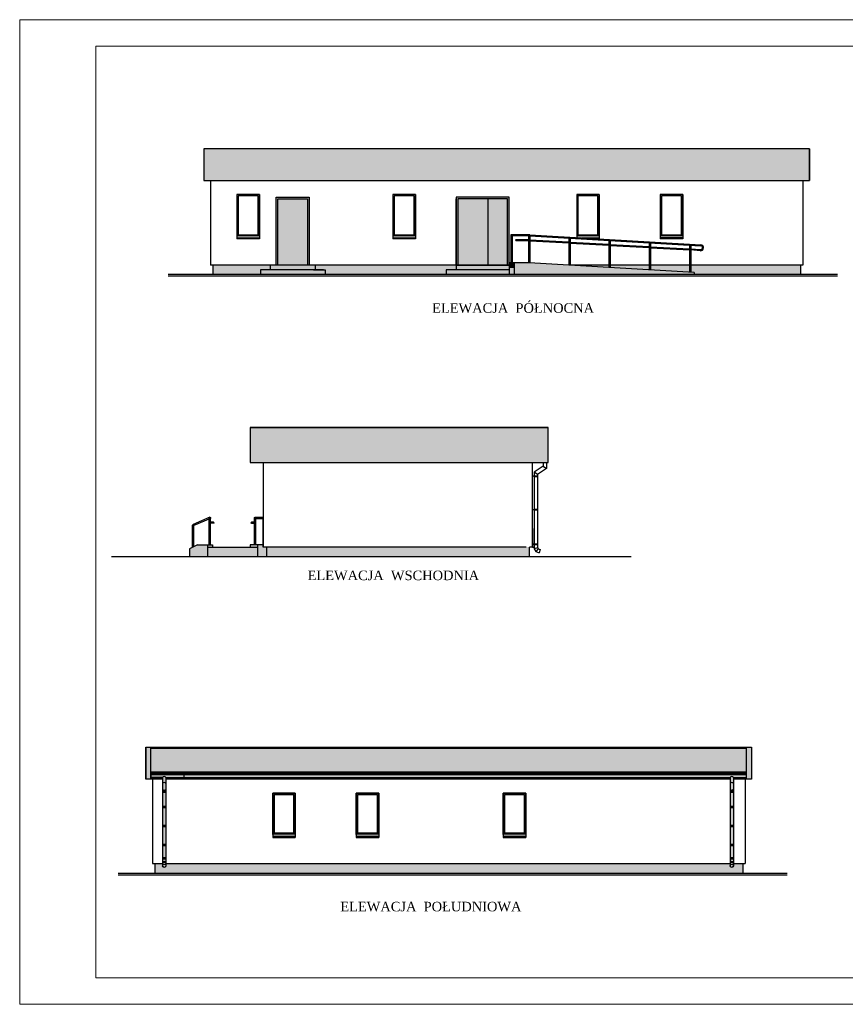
# Model space of a CAD drawing. Header units: millimetres. Extents: x 82281 to 87865, y -18521 to -15551.
# Tile 1 of 2: x 82281 to 84770, y -18521 to -15551. Entities that reach past the tile are written whole.
import ezdxf

# ---------------------------------------------------------------- set-up
doc = ezdxf.new("R2010")
doc.units = ezdxf.units.MM
doc.header["$LTSCALE"] = 100
doc.header["$MEASUREMENT"] = 0
doc.linetypes.add('DASHED', pattern=[0.75, 0.5, -0.25])
for name, color, linetype in [('Okno', 4, 'Continuous'), ('Warstwa4', 4, 'Continuous'), ('WENTYLACJAPRZER', 1, 'DASHED'), ('WYMIARY', 1, 'Continuous')]:
    doc.layers.add(name, color=color, linetype=linetype)
doc.layers.add('Wentyl', color=4, linetype='Continuous', lineweight=18)
doc.styles.add('styl3', font='txt.shx', dxfattribs={"height": 100})

msp = doc.modelspace()

# ---------------------------------------------------------------- hatches: boundary and pattern name
at = {"layer": 'WYMIARY', "linetype": 'ByBlock'}
h = msp.add_hatch(color=254, dxfattribs=at)
h.dxf.hatch_style = 1
h.paths.add_polyline_path([(82836.2, -16036.1), (84662.2, -16036.1), (84662.2, -15940.2), (82836.2, -15940.2)])
h = msp.add_hatch(color=251, dxfattribs=at)
h.dxf.hatch_style = 1
h.paths.add_polyline_path([(84212.2, -16201.8), (84280.2, -16201.8), (84280.2, -16078.2), (84212.2, -16078.2)])
h.paths.add_polyline_path([(84216.2, -16199.8), (84276.2, -16199.8), (84276.2, -16082.2), (84216.2, -16082.2)], flags=16)
h.paths.add_polyline_path([(83960.3, -16201.8), (84028.3, -16201.8), (84028.3, -16078.2), (83960.3, -16078.2)])
h.paths.add_polyline_path([(83964.3, -16199.8), (84024.3, -16199.8), (84024.3, -16082.2), (83964.3, -16082.2)], flags=16)
h.paths.add_polyline_path([(83406.2, -16201.8), (83474.2, -16201.8), (83474.2, -16078.2), (83406.2, -16078.2)])
h.paths.add_polyline_path([(83410.2, -16199.8), (83470.2, -16199.8), (83470.2, -16082.2), (83410.2, -16082.2)], flags=16)
h.paths.add_polyline_path([(82936.2, -16201.8), (83004.2, -16201.8), (83004.2, -16078.2), (82936.2, -16078.2)])
h.paths.add_polyline_path([(82940.2, -16199.8), (83000.2, -16199.8), (83000.2, -16082.2), (82940.2, -16082.2)], flags=16)
h = msp.add_hatch(color=251, dxfattribs=at)
h.dxf.hatch_style = 1
h.paths.add_polyline_path([(83597.2, -16291.1), (83597.2, -16086.1), (83757.2, -16086.1), (83757.2, -16284.1), (83757.2, -16291.1), (83752.2, -16291.1), (83752.2, -16091.1), (83602.2, -16091.1), (83602.2, -16291.1)])
h.paths.add_polyline_path([(83054.2, -16291.1), (83054.2, -16086.1), (83154.2, -16086.1), (83154.2, -16291.1), (83149.2, -16291.1), (83149.2, -16091.1), (83059.2, -16091.1), (83059.2, -16291.1)])
h.paths.add_polyline_path([(83602.2, -16291.1), (83602.2, -16091.1), (83692.2, -16091.1), (83692.2, -16291.1)])
h.paths.add_polyline_path([(83059.2, -16291.1), (83059.2, -16091.1), (83149.2, -16091.1), (83149.2, -16291.1)])
h.paths.add_polyline_path([(83692.2, -16291.1), (83692.2, -16091.1), (83752.2, -16091.1), (83752.2, -16291.1)])
h = msp.add_hatch(color=251, dxfattribs=at)
h.dxf.hatch_style = 1
h.paths.add_polyline_path([(82936.2, -16209.1), (82936.2, -16203.8), (82936.2, -16201.8), (83004.2, -16201.8), (83004.2, -16203.8), (83004.2, -16209.1)])
h.paths.add_polyline_path([(82936.2, -16212.1), (83004.2, -16212.1), (83004.2, -16209.1), (82936.2, -16209.1)])
h = msp.add_hatch(color=251, dxfattribs=at)
h.dxf.hatch_style = 1
h.paths.add_polyline_path([(83406.2, -16209.1), (83406.2, -16203.8), (83406.2, -16201.8), (83474.2, -16201.8), (83474.2, -16203.8), (83474.2, -16209.1)])
h.paths.add_polyline_path([(83406.2, -16212.1), (83474.2, -16212.1), (83474.2, -16209.1), (83406.2, -16209.1)])
h = msp.add_hatch(color=253, dxfattribs=at)
h.dxf.hatch_style = 1
h.paths.add_polyline_path([(83762.7, -16202.9), (83762.7, -16199.9), (83819.1, -16199.9), (84334.4, -16230, -1), (84333, -16248), (84333, -16248), (84304.2, -16245.8), (84304.2, -16242.8), (84333.2, -16245, 1), (84334.1, -16233), (83819.2, -16202.9), (83787.5, -16202.9)])
h.paths.add_polyline_path([(84182.7, -16238.8), (84300.2, -16245.6), (84300.2, -16242.5), (84182.7, -16235.8)])
h.paths.add_polyline_path([(83819.2, -16217.9), (83936.7, -16224.6), (83936.7, -16221.6), (83819.2, -16214.9)])
h.paths.add_polyline_path([(84061.7, -16231.8), (84178.7, -16238.6), (84178.7, -16235.5), (84061.7, -16228.8)])
h.paths.add_polyline_path([(83940.7, -16224.9), (84057.7, -16231.6), (84057.7, -16228.6), (83940.7, -16221.9)])
h.paths.add_polyline_path([(83762.7, -16202.9), (83766.7, -16202.9), (83766.7, -16298.2), (83762.7, -16298.2)])
h.paths.add_polyline_path([(84300.2, -16312.4), (84300.2, -16312.2), (84300.2, -16231.1), (84304.2, -16231.3), (84304.2, -16312.5), (84304.2, -16312.7)])
h.paths.add_polyline_path([(84178.7, -16305.3), (84178.7, -16223.9), (84182.7, -16224.2), (84182.7, -16305.5)])
h.paths.add_polyline_path([(84057.7, -16298.2), (84057.7, -16216.9), (84061.7, -16217.1), (84061.7, -16298.4)])
h.paths.add_polyline_path([(83936.7, -16291.1), (83936.7, -16209.8), (83940.7, -16210), (83940.7, -16291.4)])
h.paths.add_polyline_path([(83815.2, -16284.1), (83815.2, -16202.9), (83819.2, -16202.9), (83819.2, -16284.2), (83817.2, -16284.1)])
h.paths.add_polyline_path([(83777.7, -16217.9), (83815.2, -16217.9), (83815.2, -16214.9), (83777.7, -16214.9, 1)])
h = msp.add_hatch(color=251, dxfattribs=at)
h.dxf.hatch_style = 1
h.paths.add_polyline_path([(83960.3, -16208.2), (83960.3, -16203.8), (83960.3, -16201.8), (84028.3, -16201.8), (84028.3, -16203.8), (84028.3, -16209.1), (83975.7, -16209.1)])
h.paths.add_polyline_path([(83975.7, -16209.1), (84027, -16212.1), (84028.3, -16212.1), (84028.3, -16209.1)])
h.paths.add_polyline_path([(83960.3, -16211.2), (83960.3, -16212.1), (83975.8, -16212.1)])
h = msp.add_hatch(color=251, dxfattribs=at)
h.dxf.hatch_style = 1
h.paths.add_polyline_path([(84212.2, -16209.1), (84212.2, -16203.8), (84212.2, -16201.8), (84280.2, -16201.8), (84280.2, -16203.8), (84280.2, -16209.1)])
h.paths.add_polyline_path([(84212.2, -16212.1), (84280.2, -16212.1), (84280.2, -16209.1), (84212.2, -16209.1)])
h = msp.add_hatch(color=254, dxfattribs=at)
h.dxf.hatch_style = 1
h.paths.add_polyline_path([(83171.7, -16305.2), (83171.7, -16291.1), (83457.2, -16291.1), (83597.2, -16291.1), (83597.2, -16305.2), (83567.2, -16305.2), (83567.2, -16320.2), (83201.7, -16320.2), (83201.7, -16305.2)])
h.paths.add_polyline_path([(84314.2, -16320.2), (84635.2, -16320.2), (84635.2, -16291.1), (84304.2, -16291.1), (84304.2, -16312.5), (84304.2, -16312.7), (84314.2, -16313.3)])
h.paths.add_polyline_path([(82863.2, -16320.2), (82863.2, -16291.1), (83036.7, -16291.1), (83036.7, -16305.2), (83006.7, -16305.2), (83006.7, -16320.2)])
h.paths.add_polyline_path([(84182.7, -16305.5), (84300.2, -16312.4), (84300.2, -16312.2), (84300.2, -16291.1), (84182.7, -16291.1)])
h.paths.add_polyline_path([(84061.7, -16298.4), (84178.7, -16305.3), (84178.7, -16291.1), (84061.7, -16291.1)])
h.paths.add_polyline_path([(83940.7, -16291.4), (84057.7, -16298.2), (84057.7, -16291.1), (83940.7, -16291.1)])
at = {"layer": 'WYMIARY', "linetype": 'ByBlock', "true_color": 0x44484a}
h = msp.add_hatch(color=139, dxfattribs=at)
h.dxf.hatch_style = 1
h.paths.add_polyline_path([(83772.2, -16320.2), (83772.2, -16284.1), (83817.2, -16284.1), (84314.2, -16313.3), (84314.2, -16320.2)])
h.paths.add_polyline_path([(83006.7, -16320.2), (83201.7, -16320.2), (83201.7, -16305.2), (83166.7, -16305.2), (83006.7, -16305.2)])
h.paths.add_polyline_path([(83567.2, -16320.2), (83757.2, -16320.2), (83757.2, -16305.2), (83567.2, -16305.2)])
h.paths.add_polyline_path([(83597.2, -16305.2), (83597.2, -16291.1), (83757.2, -16291.1), (83757.2, -16305.2)])
h.paths.add_polyline_path([(83036.7, -16291.1), (83171.7, -16291.1), (83171.7, -16305.2), (83166.7, -16305.2), (83036.7, -16305.2)])
h.paths.add_polyline_path([(83757.2, -16320.2), (83757.2, -16298.2), (83772.2, -16298.2), (83772.2, -16320.2)])
at = {"layer": 'WYMIARY', "linetype": 'ByBlock'}
h = msp.add_hatch(color=254, dxfattribs=at)
h.dxf.hatch_style = 1
h.paths.add_polyline_path([(83757.2, -16298.2), (83757.2, -16284.1), (83762.7, -16284.1), (83762.7, -16298.2)])
h.paths.add_polyline_path([(83766.7, -16298.2), (83772.2, -16298.2), (83772.2, -16284.1), (83766.7, -16284.1)])
h = msp.add_hatch(color=254, dxfattribs=at)
h.dxf.hatch_style = 1
h.paths.add_polyline_path([(82975.6, -16886.9), (82975.6, -16781), (83874.1, -16781), (83874.1, -16886.9)])
at = {"layer": 'WYMIARY', "linetype": 'ByBlock', "true_color": 0x44484a}
h = msp.add_hatch(color=139, dxfattribs=at)
h.dxf.hatch_style = 1
h.paths.add_polyline_path([(82847.6, -17171), (82847.6, -17141.9), (82997.6, -17141.9), (82997.6, -17171)])
h.paths.add_polyline_path([(82792.6, -17171), (82792.6, -17146.8), (82817.1, -17134.9), (82847.6, -17134.9), (82847.6, -17171)])
h.paths.add_polyline_path([(82997.6, -17171), (82997.6, -17134.9), (83015.6, -17134.9), (83015.6, -17141.9), (83025.6, -17141.9), (83025.6, -17171)])
h.paths.add_polyline_path([(82975.6, -17141.9), (82975.6, -17134.9), (82997.6, -17134.9), (82997.6, -17141.9)])
h.paths.add_polyline_path([(82847.6, -17134.9), (82862.1, -17134.9), (82862.1, -17141.9), (82847.6, -17141.9)])
at = {"layer": 'WYMIARY', "linetype": 'ByBlock'}
h = msp.add_hatch(color=254, dxfattribs=at)
h.dxf.hatch_style = 1
h.paths.add_polyline_path([(83025.6, -17171), (83817.6, -17171), (83817.6, -17141.9), (83025.6, -17141.9)])
h = msp.add_hatch(color=254, dxfattribs=at)
h.dxf.hatch_style = 1
h.paths.add_polyline_path([(84472.8, -17841.7), (84472.8, -17745.8), (84487.8, -17745.8), (84487.8, -17841.7)])
h.paths.add_polyline_path([(82661.8, -17841.7), (82661.8, -17745.8), (82676.8, -17745.8), (82676.8, -17841.7)])
h = msp.add_hatch(color=252, dxfattribs=at)
h.dxf.hatch_style = 1
h.paths.add_polyline_path([(82676.8, -17820.2), (84472.8, -17820.2), (84472.8, -17748.8), (82676.8, -17748.8)])
h = msp.add_hatch(color=251, dxfattribs=at)
h.dxf.hatch_style = 1
h.paths.add_polyline_path([(82776.7, -17829), (82776.7, -17836.5), (84422.8, -17836.5, -0.520416), (84432.8, -17836.5), (84472.8, -17836.5), (84472.8, -17829)])
h.paths.add_polyline_path([(82676.8, -17836.5), (82711.8, -17836.5, -0.520416), (82721.8, -17836.5), (82776.7, -17836.5), (82776.7, -17829), (82676.8, -17829)])
h.paths.add_polyline_path([(84422.8, -17981.8), (84422.8, -17927.3), (84432.8, -17927.3), (84432.8, -17981.8)])
h.paths.add_polyline_path([(82711.8, -17981.8), (82711.8, -17927.3), (82721.8, -17927.3), (82721.8, -17981.8)])
h.paths.add_polyline_path([(84422.8, -18038.9), (84422.8, -17984.8), (84432.8, -17984.8), (84432.8, -18038.9)])
h.paths.add_polyline_path([(82711.8, -18038.9), (82711.8, -17984.8), (82721.8, -17984.8), (82721.8, -18038.9)])
h.paths.add_polyline_path([(84422.8, -17924.3), (84422.8, -17881.3), (84432.8, -17881.3), (84432.8, -17924.3)])
h.paths.add_polyline_path([(82711.8, -17924.3), (82711.8, -17881.3), (82721.8, -17881.3), (82721.8, -17924.3)])
h.paths.add_polyline_path([(84422.8, -18079.5), (84422.8, -18041.9), (84432.8, -18041.9), (84432.8, -18079.5)])
h.paths.add_polyline_path([(82711.8, -18079.5), (82711.8, -18041.9), (82721.8, -18041.9), (82721.8, -18079.5)])
h.paths.add_polyline_path([(84422.8, -17878.3), (84422.8, -17854.7, -0.533246), (84432.8, -17854.8), (84432.8, -17878.3)])
h.paths.add_polyline_path([(82711.8, -17878.3), (82711.8, -17854.7, -0.533246), (82721.8, -17854.8), (82721.8, -17878.3)])
h.paths.add_polyline_path([(84422.8, -17841.7), (84422.8, -17836.5, -0.520416), (84432.8, -17836.5), (84432.8, -17854.8, 0.533246), (84422.8, -17854.7)])
h.paths.add_polyline_path([(82711.8, -17854.7), (82711.8, -17836.5, -0.520416), (82721.8, -17836.5), (82721.8, -17854.8, 0.533246)])
h.paths.add_polyline_path([(84422.8, -18092.8), (84422.8, -18082.5), (84432.8, -18082.5), (84432.8, -18092.8, 0.51825)])
h.paths.add_polyline_path([(82711.8, -18092.8), (82711.8, -18082.5), (82721.8, -18082.5), (82721.8, -18092.8, 0.51825)])
h.paths.add_polyline_path([(84422.8, -18103.1, 1), (84432.8, -18103.1, 1)])
h.paths.add_polyline_path([(82711.8, -18103.1, 1), (82721.8, -18103.1, 1)])
h.paths.add_polyline_path([(84422.8, -18096.7), (84422.8, -18096, -0.51825), (84432.8, -18096), (84432.8, -18102.6, 0.951188), (84422.8, -18103.1)])
h.paths.add_polyline_path([(82711.8, -18096.7), (82711.8, -18096, -0.51825), (82721.8, -18096), (82721.8, -18102.6, 0.951188), (82711.8, -18103.1)])
h.paths.add_polyline_path([(84422.8, -18096, -0.51825), (84432.8, -18096), (84432.8, -18092.8, 0.51825), (84422.8, -18092.8)])
h.paths.add_polyline_path([(82711.8, -18096, -0.51825), (82721.8, -18096), (82721.8, -18092.8, 0.51825), (82711.8, -18092.8)])
h.paths.add_polyline_path([(84422.8, -18082.5), (84432.8, -18082.5), (84432.8, -18079.5), (84422.8, -18079.5)])
h.paths.add_polyline_path([(84422.8, -17927.3), (84432.8, -17927.3), (84432.8, -17924.3), (84422.8, -17924.3)])
h.paths.add_polyline_path([(84422.8, -17881.3), (84432.8, -17881.3), (84432.8, -17878.3), (84422.8, -17878.3)])
h.paths.add_polyline_path([(82711.8, -17881.3), (82721.8, -17881.3), (82721.8, -17878.3), (82711.8, -17878.3)])
h.paths.add_polyline_path([(82711.8, -17927.3), (82721.8, -17927.3), (82721.8, -17924.3), (82711.8, -17924.3)])
h.paths.add_polyline_path([(82711.8, -18082.5), (82721.8, -18082.5), (82721.8, -18079.5), (82711.8, -18079.5)])
h.paths.add_polyline_path([(84422.8, -18041.9), (84432.8, -18041.9), (84432.8, -18038.9), (84422.8, -18038.9)])
h.paths.add_polyline_path([(84422.8, -17984.8), (84432.8, -17984.8), (84432.8, -17981.8), (84422.8, -17981.8)])
h.paths.add_polyline_path([(82711.8, -17984.8), (82721.8, -17984.8), (82721.8, -17981.8), (82711.8, -17981.8)])
h.paths.add_polyline_path([(82711.8, -18041.9), (82721.8, -18041.9), (82721.8, -18038.9), (82711.8, -18038.9)])
h = msp.add_hatch(color=251, dxfattribs=at)
h.dxf.hatch_style = 1
h.paths.add_polyline_path([(83043.8, -18007.3), (83111.8, -18007.3), (83111.8, -17883.8), (83043.8, -17883.8)])
h.paths.add_polyline_path([(83047.8, -18005.3), (83107.8, -18005.3), (83107.8, -17887.8), (83047.8, -17887.8)], flags=16)
h = msp.add_hatch(color=251, dxfattribs=at)
h.dxf.hatch_style = 1
h.paths.add_polyline_path([(83295.8, -18007.3), (83363.8, -18007.3), (83363.8, -17883.8), (83295.8, -17883.8)])
h.paths.add_polyline_path([(83299.8, -18005.3), (83359.8, -18005.3), (83359.8, -17887.8), (83299.8, -17887.8)], flags=16)
h = msp.add_hatch(color=251, dxfattribs=at)
h.dxf.hatch_style = 1
h.paths.add_polyline_path([(83738.8, -18007.3), (83806.8, -18007.3), (83806.8, -17883.8), (83738.8, -17883.8)])
h.paths.add_polyline_path([(83742.8, -18005.3), (83802.8, -18005.3), (83802.8, -17887.8), (83742.8, -17887.8)], flags=16)
h = msp.add_hatch(color=251, dxfattribs=at)
h.dxf.hatch_style = 1
h.paths.add_polyline_path([(83043.8, -18014.6), (83043.8, -18009.3), (83043.8, -18007.3), (83111.8, -18007.3), (83111.8, -18009.3), (83111.8, -18014.6)])
h.paths.add_polyline_path([(83043.8, -18017.6), (83111.8, -18017.6), (83111.8, -18014.6), (83043.8, -18014.6)])
h = msp.add_hatch(color=251, dxfattribs=at)
h.dxf.hatch_style = 1
h.paths.add_polyline_path([(83295.8, -18014.6), (83295.8, -18009.3), (83295.8, -18007.3), (83363.8, -18007.3), (83363.8, -18009.3), (83363.8, -18014.6)])
h.paths.add_polyline_path([(83295.8, -18017.6), (83363.8, -18017.6), (83363.8, -18014.6), (83295.8, -18014.6)])
h = msp.add_hatch(color=251, dxfattribs=at)
h.dxf.hatch_style = 1
h.paths.add_polyline_path([(83738.8, -18014.6), (83738.8, -18009.3), (83738.8, -18007.3), (83806.8, -18007.3), (83806.8, -18009.3), (83806.8, -18014.6)])
h.paths.add_polyline_path([(83738.8, -18017.6), (83806.8, -18017.6), (83806.8, -18014.6), (83738.8, -18014.6)])
h = msp.add_hatch(color=254, dxfattribs=at)
h.dxf.hatch_style = 1
h.paths.add_polyline_path([(82688.8, -18125.8), (82688.8, -18096.7), (82711.8, -18096.7), (82711.8, -18103.1, 1.051317), (82721.8, -18102.6), (82721.8, -18096.7), (83019.8, -18096.7), (84422.8, -18096.7), (84422.8, -18103.1, 1.051317), (84432.8, -18102.6), (84432.8, -18096.7), (84460.8, -18096.7), (84460.8, -18125.8)])

# ---------------------------------------------------------------- linework, layer by layer
at = {"layer": 'Okno', "linetype": 'ByBlock'}
for p, q in [((82836.2, -15940.2), (82836.2, -16036.1)), ((82836.2, -15940.2), (82836.2, -16036.1)), ((84662.2, -15940.2), (84662.2, -16036.1)), ((82856.2, -16036.1), (82856.2, -16291.1)), ((84642.2, -16036.1), (84642.2, -16291.1)), ((83597.2, -16291.1), (83597.2, -16091.1)), ((83004.2, -16201.8), (82936.2, -16201.8)), ((82936.2, -16203.8), (82936.2, -16212.1)), ((83004.2, -16212.1), (82936.2, -16212.1)), ((83004.2, -16203.8), (83004.2, -16212.1)), ((83474.2, -16201.8), (83406.2, -16201.8)), ((83406.2, -16203.8), (83406.2, -16212.1)), ((83474.2, -16212.1), (83406.2, -16212.1)), ((83474.2, -16203.8), (83474.2, -16212.1)), ((84028.3, -16201.8), (83960.3, -16201.8)), ((83960.3, -16203.8), (83960.3, -16208.2)), ((83960.3, -16211.2), (83960.3, -16212.1)), ((83975.8, -16212.1), (83960.3, -16212.1)), ((84028.3, -16212.1), (84027, -16212.1)), ((84028.3, -16203.8), (84028.3, -16212.1)), ((84280.2, -16201.8), (84212.2, -16201.8)), ((84212.2, -16203.8), (84212.2, -16212.1)), ((84280.2, -16212.1), (84212.2, -16212.1)), ((84280.2, -16212.1), (84212.2, -16212.1)), ((84280.2, -16203.8), (84280.2, -16212.1)), ((83736.2, -16291.1), (82856.2, -16291.1)), ((82863.2, -16291.1), (82863.2, -16320.2)), ((83196.7, -16305.2), (83006.7, -16305.2)), ((83006.7, -16305.2), (83006.7, -16320.2)), ((83041.7, -16305.2), (83006.7, -16305.2)), ((83036.7, -16291.1), (83036.7, -16305.2)), ((83036.7, -16291.1), (83036.7, -16305.2)), ((83166.7, -16305.2), (83201.7, -16305.2)), ((83171.7, -16291.1), (83171.7, -16305.2)), ((83171.7, -16291.1), (83171.7, -16305.2)), ((83201.7, -16305.2), (83201.7, -16320.2)), ((83757.2, -16291.1), (83457.2, -16291.1)), ((83757.2, -16305.2), (83567.2, -16305.2)), ((83567.2, -16305.2), (83567.2, -16320.2)), ((83602.2, -16305.2), (83567.2, -16305.2)), ((83597.2, -16291.1), (83597.2, -16305.2)), ((83597.2, -16291.1), (83597.2, -16305.2)), ((83757.2, -16284.1), (83757.2, -16320.2)), ((83757.2, -16291.1), (83757.2, -16320.2)), ((83772.2, -16298.2), (83757.2, -16298.2)), ((83772.2, -16284.1), (83772.2, -16320.2)), ((84314.2, -16313.3), (83817.2, -16284.1)), ((84057.7, -16291.1), (83940.7, -16291.1)), ((84178.7, -16291.1), (84061.7, -16291.1)), ((84300.2, -16291.1), (84182.7, -16291.1)), ((84642.2, -16291.1), (84304.2, -16291.1)), ((84635.2, -16291.1), (84635.2, -16320.2)), ((84746.2, -16320.2), (82728.8, -16320.2)), ((84746.2, -16325.2), (82728.8, -16325.2)), ((84314.2, -16313.3), (84314.2, -16320.2)), ((82661.8, -17745.8), (82661.8, -17841.7)), ((84487.8, -17745.8), (84487.8, -17841.7)), ((84487.8, -17745.8), (84487.8, -17841.7)), ((82676.8, -17820.2), (84472.8, -17820.2)), ((82676.8, -17824), (84472.8, -17824)), ((82681.8, -17841.7), (82681.8, -18096.7)), ((84467.8, -17841.7), (84467.8, -18096.7)), ((83043.8, -18007.3), (83111.8, -18007.3)), ((83111.8, -18007.3), (83043.8, -18007.3)), ((83043.8, -18009.3), (83043.8, -18017.6)), ((83043.8, -18009.3), (83043.8, -18017.6)), ((83043.8, -18017.6), (83111.8, -18017.6)), ((83111.8, -18017.6), (83043.8, -18017.6)), ((83111.8, -18009.3), (83111.8, -18017.6)), ((83111.8, -18009.3), (83111.8, -18017.6)), ((83295.8, -18007.3), (83363.8, -18007.3)), ((83363.8, -18007.3), (83295.8, -18007.3)), ((83295.8, -18009.3), (83295.8, -18017.6)), ((83295.8, -18009.3), (83295.8, -18017.6)), ((83295.8, -18017.6), (83363.8, -18017.6)), ((83363.8, -18017.6), (83295.8, -18017.6)), ((83363.8, -18009.3), (83363.8, -18017.6)), ((83363.8, -18009.3), (83363.8, -18017.6)), ((83738.8, -18007.3), (83806.8, -18007.3)), ((83806.8, -18007.3), (83738.8, -18007.3)), ((83738.8, -18009.3), (83738.8, -18017.6)), ((83738.8, -18009.3), (83738.8, -18017.6)), ((83738.8, -18017.6), (83806.8, -18017.6)), ((83806.8, -18017.6), (83738.8, -18017.6)), ((83806.8, -18009.3), (83806.8, -18017.6)), ((83806.8, -18009.3), (83806.8, -18017.6)), ((82681.8, -18096.7), (82711.8, -18096.7)), ((82688.8, -18096.7), (82688.8, -18125.8)), ((82721.8, -18096.7), (83019.8, -18096.7)), ((83019.8, -18096.7), (84422.8, -18096.7)), ((83566.8, -18096.7), (83866.8, -18096.7)), ((84432.8, -18096.7), (84467.8, -18096.7)), ((84460.8, -18096.7), (84460.8, -18125.8)), ((82577.8, -18125.8), (84595.2, -18125.8)), ((82577.8, -18130.8), (84595.2, -18130.8))]:
    msp.add_line(p, q, dxfattribs=at)
at = {"layer": 'Okno', "color": 4}
for p, q in [((82977.6, -16781), (83874.1, -16781)), ((83874.1, -16864.5), (83874.1, -16781)), ((83827.6, -17141.9), (83827.6, -16886.9)), ((83015.6, -17111), (83015.6, -17058.5)), ((83015.6, -17141.9), (83015.6, -17058.5)), ((83015.6, -17111), (83015.6, -17058.5)), ((83827.6, -17111), (83827.6, -17058.5)), ((83827.6, -17141.9), (83827.6, -17058.5)), ((83827.6, -17111), (83827.6, -17058.5)), ((83827.6, -17111), (83827.6, -17058.5)), ((83827.6, -17141.9), (83827.6, -17058.5)), ((83827.6, -17111), (83827.6, -17058.5)), ((83015.6, -17085), (83015.6, -17141.9)), ((83015.6, -17085), (83015.6, -17141.9)), ((83015.6, -17085.9), (83015.6, -17141.9)), ((83827.6, -17085.9), (83827.6, -17141.9)), ((83827.6, -17085.9), (83827.6, -17141.9)), ((82817.1, -17134.9), (82792.6, -17146.8)), ((82847.6, -17141.9), (82997.6, -17141.9)), ((83807.6, -17141.9), (83015.6, -17141.9)), ((83817.6, -17171), (83817.6, -17141.9)), ((83827.6, -17141.9), (83832.6, -17141.9)), ((84124.7, -17171), (82557.4, -17171))]:
    msp.add_line(p, q, dxfattribs=at)
at = {"layer": 'Okno', "linetype": 'ByBlock'}
for points in [[(84662.2, -15940.2), (82836.2, -15940.2), (82836.2, -16036.1), (84662.2, -16036.1)], [(83004.2, -16078.2), (82936.2, -16078.2), (82936.2, -16201.8), (83004.2, -16201.8)], [(83474.2, -16078.2), (83406.2, -16078.2), (83406.2, -16201.8), (83474.2, -16201.8)], [(84028.3, -16078.2), (83960.3, -16078.2), (83960.3, -16201.8), (84028.3, -16201.8)], [(84280.2, -16078.2), (84212.2, -16078.2), (84212.2, -16201.8), (84280.2, -16201.8)], [(83817.2, -16284.1), (83817.2, -16284.1)], [(83043.8, -17883.8), (83111.8, -17883.8), (83111.8, -18007.3), (83043.8, -18007.3)], [(83111.8, -17883.8), (83043.8, -17883.8), (83043.8, -18007.3), (83111.8, -18007.3)], [(83295.8, -17883.8), (83363.8, -17883.8), (83363.8, -18007.3), (83295.8, -18007.3)], [(83363.8, -17883.8), (83295.8, -17883.8), (83295.8, -18007.3), (83363.8, -18007.3)], [(83295.8, -17883.8), (83363.8, -17883.8), (83363.8, -18007.3), (83295.8, -18007.3)], [(83363.8, -17883.8), (83295.8, -17883.8), (83295.8, -18007.3), (83363.8, -18007.3)], [(83738.8, -17883.8), (83806.8, -17883.8), (83806.8, -18007.3), (83738.8, -18007.3)], [(83806.8, -17883.8), (83738.8, -17883.8), (83738.8, -18007.3), (83806.8, -18007.3)], [(83738.8, -17883.8), (83806.8, -17883.8), (83806.8, -18007.3), (83738.8, -18007.3)], [(83806.8, -17883.8), (83738.8, -17883.8), (83738.8, -18007.3), (83806.8, -18007.3)]]:
    msp.add_lwpolyline(points, close=True, dxfattribs=at)
for points in [[(82936.2, -16078.2), (82936.2, -16203.8)], [(83004.2, -16078.2), (83004.2, -16203.8), (83004.2, -16203.8), (83004.2, -16078.2)], [(83004.2, -16203.8), (83004.2, -16078.2)], [(83406.2, -16078.2), (83406.2, -16203.8)], [(83474.2, -16078.2), (83474.2, -16203.8), (83474.2, -16203.8), (83474.2, -16078.2)], [(83474.2, -16203.8), (83474.2, -16078.2)], [(83960.3, -16078.2), (83960.3, -16203.8)], [(83964.3, -16082.2), (83964.3, -16199.8), (84024.3, -16199.8), (84024.3, -16082.2)], [(84028.3, -16203.8), (84028.3, -16078.2)], [(84028.3, -16078.2), (84028.3, -16203.8), (84028.3, -16203.8), (84028.3, -16078.2)], [(84212.2, -16078.2), (84212.2, -16203.8)], [(84216.2, -16082.2), (84216.2, -16199.8), (84276.2, -16199.8), (84276.2, -16082.2)], [(84280.2, -16203.8), (84280.2, -16078.2)], [(84280.2, -16078.2), (84280.2, -16203.8), (84280.2, -16203.8), (84280.2, -16078.2)], [(83762.7, -16284.1), (83757.2, -16284.1)], [(83817.2, -16284.1), (83766.7, -16284.1)], [(82711.8, -17841.7), (82661.8, -17841.7), (82661.8, -17745.8), (84487.8, -17745.8), (84487.8, -17841.7), (84432.8, -17841.7)], [(82676.8, -17748.8), (84472.8, -17748.8)], [(84422.8, -17841.7), (82721.8, -17841.7)], [(83043.8, -17883.8), (83043.8, -18009.3), (83043.8, -18009.3), (83043.8, -17883.8)], [(83043.8, -18009.3), (83043.8, -17883.8)], [(83043.8, -17883.8), (83043.8, -18009.3)], [(83111.8, -17883.8), (83111.8, -18009.3)], [(83111.8, -17883.8), (83111.8, -18009.3), (83111.8, -18009.3), (83111.8, -17883.8)], [(83111.8, -18009.3), (83111.8, -17883.8)], [(83295.8, -17883.8), (83295.8, -18009.3), (83295.8, -18009.3), (83295.8, -17883.8)], [(83295.8, -18009.3), (83295.8, -17883.8)], [(83295.8, -17883.8), (83295.8, -18009.3)], [(83363.8, -17883.8), (83363.8, -18009.3)], [(83363.8, -17883.8), (83363.8, -18009.3), (83363.8, -18009.3), (83363.8, -17883.8)], [(83363.8, -18009.3), (83363.8, -17883.8)], [(83363.8, -17883.8), (83363.8, -18009.3)], [(83363.8, -17883.8), (83363.8, -18009.3), (83363.8, -18009.3), (83363.8, -17883.8)], [(83363.8, -18009.3), (83363.8, -17883.8)], [(83738.8, -17883.8), (83738.8, -18009.3), (83738.8, -18009.3), (83738.8, -17883.8)], [(83738.8, -18009.3), (83738.8, -17883.8)], [(83738.8, -17883.8), (83738.8, -18009.3)], [(83806.8, -17883.8), (83806.8, -18009.3)], [(83806.8, -17883.8), (83806.8, -18009.3), (83806.8, -18009.3), (83806.8, -17883.8)], [(83806.8, -18009.3), (83806.8, -17883.8)], [(83806.8, -17883.8), (83806.8, -18009.3)], [(83806.8, -17883.8), (83806.8, -18009.3), (83806.8, -18009.3), (83806.8, -17883.8)], [(83806.8, -18009.3), (83806.8, -17883.8)]]:
    msp.add_lwpolyline(points, dxfattribs=at)
at = {"layer": 'Okno', "color": 4}
for points in [[(82817.1, -17134.9), (82862.1, -17134.9), (82862.1, -17141.9)], [(83015.6, -17134.9), (82975.6, -17134.9), (82975.6, -17141.9)]]:
    msp.add_lwpolyline(points, dxfattribs=at)
at = {"layer": 'Warstwa4'}
for p, q in [((83015.6, -16886.9), (83015.6, -17141.9)), ((83025.6, -17141.9), (83025.6, -17170.9))]:
    msp.add_line(p, q, dxfattribs=at)
at = {"layer": 'Wentyl'}
for points in [[(82281.1, -18521.1), (86481.1, -18521.1), (86481.1, -15551.1), (82281.1, -15551.1)], [(82511.1, -15631.1), (86401.1, -15631.1), (86401.1, -18441.1), (82511.1, -18441.1)]]:
    msp.add_lwpolyline(points, close=True, dxfattribs=at)
at = {"layer": 'WENTYLACJAPRZER', "linetype": 'ByBlock'}
for p, q in [((82936.2, -16209.1), (83004.2, -16209.1)), ((83406.2, -16209.1), (83474.2, -16209.1)), ((83406.2, -16209.1), (83474.2, -16209.1)), ((83819.1, -16199.9), (83762.2, -16199.9)), ((83787.5, -16202.9), (83762.2, -16202.9)), ((83762.7, -16298.2), (83762.7, -16199.9)), ((83766.7, -16298.2), (83766.7, -16202.9)), ((83815.2, -16214.9), (83777.7, -16214.9)), ((83819.2, -16202.9), (83787.5, -16202.9)), ((83815.2, -16202.9), (83815.2, -16284)), ((83819.2, -16202.9), (83819.2, -16284.3)), ((83936.7, -16209.8), (83936.7, -16291.1)), ((83940.7, -16210), (83940.7, -16291.4)), ((83975.7, -16209.1), (84028.3, -16209.1)), ((84280.2, -16209.1), (84212.2, -16209.1)), ((84212.2, -16209.1), (84280.2, -16209.1)), ((83815.2, -16217.9), (83777.7, -16217.9)), ((84057.7, -16216.9), (84057.7, -16298.2)), ((84061.7, -16217.1), (84061.7, -16298.4)), ((84178.7, -16223.9), (84178.7, -16305.3)), ((84182.7, -16224.2), (84182.7, -16305.5)), ((84300.2, -16231.1), (84300.2, -16312.2)), ((84304.2, -16231.3), (84304.2, -16312.5)), ((84333.2, -16245), (84304.2, -16242.8)), ((84333, -16248), (84304.2, -16245.8)), ((83859.1, -16898), (83832.6, -16916.1)), ((83859.3, -16886.9), (83859.3, -16898)), ((83859.3, -16898), (83869.3, -16904.5)), ((83859.3, -16898), (83869.3, -16904.5)), ((83859.3, -16898), (83869.3, -16904.5)), ((83869.3, -16886.9), (83869.3, -16904.5)), ((83832.6, -16928.2), (83827.6, -16928.2)), ((83832.6, -16916.1), (83832.6, -17020.9)), ((83832.6, -16916.1), (83832.6, -17020.9)), ((83842.6, -16922.5), (83832.6, -16916.1)), ((83869.1, -16904.5), (83842.6, -16922.5)), ((83842.6, -16922.5), (83842.6, -16931.2)), ((83842.6, -16926.6), (83842.6, -17007)), ((83842.6, -16926.6), (83842.6, -17016)), ((83832.6, -17007.4), (83832.6, -17146.9)), ((83832.6, -17009.6), (83832.6, -17017.2)), ((83832.6, -17009.6), (83832.6, -17023.6)), ((83842.6, -17007.7), (83842.6, -17143.9)), ((83842.6, -17009.6), (83842.6, -17017.2)), ((83842.6, -17009.6), (83842.6, -17023.6)), ((83832.6, -17029.2), (83827.6, -17029.2)), ((83832.6, -17029.2), (83827.6, -17029.2)), ((82802.1, -17142.2), (82802.1, -17075.4)), ((82854.2, -17051.9), (82804, -17073.4)), ((82855.9, -17055.5), (82805.6, -17077)), ((82806.1, -17140.2), (82806.1, -17075.4)), ((82852.6, -17134.9), (82852.6, -17053.9)), ((82856.6, -17134.9), (82856.6, -17053.9)), ((82865.6, -17066.9), (82856.6, -17066.9)), ((82856.6, -17066.9), (82865.6, -17066.9)), ((82865.6, -17069.9), (82856.6, -17069.9)), ((82867.1, -17068.4), (82867.1, -17068.4)), ((82978.1, -17068.4), (82978.1, -17068.4)), ((82979.6, -17066.9), (82988.6, -17066.9)), ((82988.6, -17066.9), (82979.6, -17066.9)), ((82979.6, -17069.9), (82988.6, -17069.9)), ((82988.6, -17134.9), (82988.6, -17053.9)), ((82990.3, -17051.9), (83015.6, -17051.9)), ((82992.6, -17134.9), (82992.6, -17053.9)), ((82992.6, -17055.9), (83015.6, -17055.9)), ((83832.6, -17133.5), (83827.6, -17133.5)), ((83832.6, -17132), (83832.6, -17135)), ((83832.6, -17135), (83832.6, -17133.5)), ((83842.6, -17143.9), (83832.6, -17146.9)), ((83832.6, -17146.9), (83837.1, -17155)), ((83844.3, -17147.1), (83837.1, -17155)), ((83837.1, -17155), (83846.8, -17159)), ((83842.6, -17143.9), (83844.3, -17147.1)), ((83844.3, -17147.1), (83850.5, -17149.7)), ((83850.5, -17149.7), (83846.8, -17159)), ((82711.8, -17836.5), (82711.8, -17984.3)), ((82711.8, -17840.7), (82711.8, -18096.7)), ((82721.8, -17836.5), (82721.8, -17984.3)), ((82776.7, -17836.5), (82776.7, -17829)), ((84422.8, -17836.5), (84422.8, -17984.3)), ((84432.8, -17836.5), (84432.8, -17984.3)), ((82711.8, -17872.2), (82711.8, -17880.9)), ((84422.8, -17872.2), (84422.8, -17880.9)), ((82711.8, -17981.8), (82711.8, -17984.8)), ((82711.8, -17984.8), (82711.8, -18103.1)), ((82721.8, -17981.8), (82721.8, -17984.8)), ((82721.8, -17984.8), (82721.8, -18103.1)), ((84422.8, -17981.8), (84422.8, -17984.8)), ((84422.8, -17984.8), (84422.8, -18103.1)), ((84432.8, -17981.8), (84432.8, -17984.8)), ((84432.8, -17984.8), (84432.8, -18103.1)), ((83111.8, -18014.6), (83043.8, -18014.6)), ((83043.8, -18014.6), (83111.8, -18014.6)), ((83363.8, -18014.6), (83295.8, -18014.6)), ((83295.8, -18014.6), (83363.8, -18014.6)), ((83806.8, -18014.6), (83738.8, -18014.6)), ((83738.8, -18014.6), (83806.8, -18014.6))]:
    msp.add_line(p, q, dxfattribs=at)
for points in [[(83000.2, -16082.2), (82940.2, -16082.2), (82940.2, -16199.8), (83000.2, -16199.8)], [(83470.2, -16082.2), (83410.2, -16082.2), (83410.2, -16199.8), (83470.2, -16199.8)], [(84024.3, -16082.2), (83964.3, -16082.2), (83964.3, -16199.8), (84024.3, -16199.8)], [(84276.2, -16082.2), (84216.2, -16082.2), (84216.2, -16199.8), (84276.2, -16199.8)], [(83842.6, -16929.7), (83832.6, -16929.7), (83832.6, -16926.7), (83842.6, -16926.7)], [(83842.6, -17030.7), (83832.6, -17030.7), (83832.6, -17027.7), (83842.6, -17027.7)], [(83842.6, -17135), (83832.6, -17135), (83832.6, -17132), (83842.6, -17132)], [(82711.8, -17836.5), (82676.8, -17836.5), (82711.8, -17836.5)], [(82711.8, -17881.3), (82721.8, -17881.3), (82721.8, -17878.3), (82711.8, -17878.3)], [(84422.8, -17881.3), (84432.8, -17881.3), (84432.8, -17878.3), (84422.8, -17878.3)], [(83047.8, -17887.8), (83107.8, -17887.8), (83107.8, -18005.3), (83047.8, -18005.3)], [(83107.8, -17887.8), (83047.8, -17887.8), (83047.8, -18005.3), (83107.8, -18005.3)], [(83299.8, -17887.8), (83359.8, -17887.8), (83359.8, -18005.3), (83299.8, -18005.3)], [(83359.8, -17887.8), (83299.8, -17887.8), (83299.8, -18005.3), (83359.8, -18005.3)], [(83299.8, -17887.8), (83359.8, -17887.8), (83359.8, -18005.3), (83299.8, -18005.3)], [(83359.8, -17887.8), (83299.8, -17887.8), (83299.8, -18005.3), (83359.8, -18005.3)], [(83742.8, -17887.8), (83802.8, -17887.8), (83802.8, -18005.3), (83742.8, -18005.3)], [(83802.8, -17887.8), (83742.8, -17887.8), (83742.8, -18005.3), (83802.8, -18005.3)], [(83742.8, -17887.8), (83802.8, -17887.8), (83802.8, -18005.3), (83742.8, -18005.3)], [(83802.8, -17887.8), (83742.8, -17887.8), (83742.8, -18005.3), (83802.8, -18005.3)], [(82711.8, -17927.3), (82721.8, -17927.3), (82721.8, -17924.3), (82711.8, -17924.3)], [(84422.8, -17927.3), (84432.8, -17927.3), (84432.8, -17924.3), (84422.8, -17924.3)], [(82711.8, -17984.8), (82721.8, -17984.8), (82721.8, -17981.8), (82711.8, -17981.8)], [(84422.8, -17984.8), (84432.8, -17984.8), (84432.8, -17981.8), (84422.8, -17981.8)], [(82711.8, -18041.9), (82721.8, -18041.9), (82721.8, -18038.9), (82711.8, -18038.9)], [(84422.8, -18041.9), (84432.8, -18041.9), (84432.8, -18038.9), (84422.8, -18038.9)], [(82711.8, -18082.5), (82721.8, -18082.5), (82721.8, -18079.5), (82711.8, -18079.5)], [(84422.8, -18082.5), (84432.8, -18082.5), (84432.8, -18079.5), (84422.8, -18079.5)]]:
    msp.add_lwpolyline(points, close=True, dxfattribs=at)
for points in [[(82940.2, -16082.2), (82940.2, -16199.8), (83000.2, -16199.8), (83000.2, -16082.2)], [(83410.2, -16082.2), (83410.2, -16199.8), (83470.2, -16199.8), (83470.2, -16082.2)], [(84432.8, -17836.5), (84472.8, -17836.5), (84472.8, -17829), (82676.8, -17829), (82676.8, -17836.5)], [(82721.8, -17836.5), (84422.8, -17836.5)], [(83107.8, -17887.8), (83107.8, -18005.3), (83047.8, -18005.3), (83047.8, -17887.8)], [(83047.8, -17887.8), (83047.8, -18005.3), (83107.8, -18005.3), (83107.8, -17887.8)], [(83359.8, -17887.8), (83359.8, -18005.3), (83299.8, -18005.3), (83299.8, -17887.8)], [(83299.8, -17887.8), (83299.8, -18005.3), (83359.8, -18005.3), (83359.8, -17887.8)], [(83359.8, -17887.8), (83359.8, -18005.3), (83299.8, -18005.3), (83299.8, -17887.8)], [(83299.8, -17887.8), (83299.8, -18005.3), (83359.8, -18005.3), (83359.8, -17887.8)], [(83802.8, -17887.8), (83802.8, -18005.3), (83742.8, -18005.3), (83742.8, -17887.8)], [(83742.8, -17887.8), (83742.8, -18005.3), (83802.8, -18005.3), (83802.8, -17887.8)], [(83802.8, -17887.8), (83802.8, -18005.3), (83742.8, -18005.3), (83742.8, -17887.8)], [(83742.8, -17887.8), (83742.8, -18005.3), (83802.8, -18005.3), (83802.8, -17887.8)]]:
    msp.add_lwpolyline(points, dxfattribs=at)
for centre, radius in [((82804.1, -17075.4), 2), ((82854.6, -17053.9), 2), ((82865.6, -17068.4), 1.5), ((82979.6, -17068.4), 1.5), ((82990.6, -17053.9), 2), ((82716.8, -18103.1), 5.01), ((84427.8, -18103.1), 5.01)]:
    msp.add_circle(centre, radius, dxfattribs=at)
for centre, radius, start, end in [((83777.7, -16216.4), 1.5, 90, 270), ((84333.7, -16239), 9, 265.5627, 85.5627), ((84333.7, -16239), 6, 265.5627, 85.5627), ((82716.8, -17840), 6.1, 35.0136, 144.9864), ((84427.8, -17840), 6.1, 35.0136, 144.9864), ((82716.7, -17858.1), 6.02, 33.0927, 145.3671), ((82716.6, -17869.6), 5.69, 212.9242, 327.0758), ((84427.7, -17858.1), 6.02, 33.0927, 145.3671), ((84427.6, -17869.6), 5.69, 212.9242, 327.0758), ((82716.8, -18096.3), 6.12, 35.2086, 144.7905), ((82716.8, -18099.5), 6.12, 35.2086, 144.7905), ((84427.8, -18096.3), 6.12, 35.2086, 144.7905), ((84427.8, -18099.5), 6.12, 35.2086, 144.7905)]:
    msp.add_arc(centre, radius, start, end, dxfattribs=at)
at = {"layer": 'WYMIARY', "linetype": 'ByBlock'}
for p, q in [((83692.2, -16091.1), (83692.2, -16291.1)), ((83819.1, -16199.9), (84334.4, -16230)), ((83819.2, -16202.9), (84334.1, -16233)), ((83819.2, -16214.9), (83936.7, -16221.6)), ((83819.2, -16217.9), (83936.7, -16224.6)), ((83940.7, -16221.9), (84057.7, -16228.6)), ((83940.7, -16224.9), (84057.7, -16231.6)), ((84061.7, -16228.8), (84178.7, -16235.5)), ((84061.7, -16231.8), (84178.7, -16238.6)), ((84182.7, -16235.8), (84300.2, -16242.5)), ((84182.7, -16238.8), (84300.2, -16245.6)), ((82847.6, -17134.9), (82847.6, -17171)), ((82997.6, -17134.9), (82997.6, -17171)), ((82792.6, -17146.8), (82792.6, -17171)), ((83827.6, -17141.9), (83817.6, -17141.9)), ((82676.8, -17841.7), (82676.8, -17745.8)), ((84472.8, -17841.7), (84472.8, -17745.8))]:
    msp.add_line(p, q, dxfattribs=at)
for points in [[(83054.2, -16086.1), (83154.2, -16086.1), (83154.2, -16291.1), (83054.2, -16291.1)], [(83059.2, -16091.1), (83149.2, -16091.1), (83149.2, -16291.1), (83059.2, -16291.1)], [(83597.2, -16291.1), (83757.2, -16291.1), (83757.2, -16086.1), (83597.2, -16086.1)], [(83602.2, -16291.1), (83752.2, -16291.1), (83752.2, -16091.1), (83602.2, -16091.1)], [(82975.6, -16886.9), (83874.1, -16886.9), (83874.1, -16781), (82975.6, -16781)]]:
    msp.add_lwpolyline(points, close=True, dxfattribs=at)

# ---------------------------------------------------------------- texts
at = {"layer": 'Warstwa4', "char_height": 28.8, "width": 587.22, "attachment_point": 1, "style": 'styl3'}
for s, insert in [('{\\fTimes New Roman|b0|i0|c238|p18;ELEWACJA  PÓŁNOCNA}', (83524.5, -16406.4)), ('{\\fTimes New Roman|b0|i0|c238|p18;ELEWACJA  WSCHODNIA}', (83149, -17212.9)), ('{\\fTimes New Roman|b0|i0|c238|p18;ELEWACJA  POŁUDNIOWA}', (83247.7, -18211.9))]:
    msp.add_mtext(s, dxfattribs=dict(at, insert=insert))

# ---------------------------------------------------------------- next in the draw order: texts
at = {"layer": 'Okno', "insert": (84531.8, -17887.6), "char_height": 29.188, "width": 2123.508, "attachment_point": 1, "style": 'styl3', "bg_fill": 2}
msp.add_mtext('\\pxqc;{\\fArial Narrow|b0|i0|c238|p34;\\H0.685218x;          BUDOWA KOMPLEKSU SPORTOWO- REKREACYJNEGO \\P\\H1x;WRAZ Z INFRASTRUKTURĄ TECHNICZNĄ}', dxfattribs=at)

doc.saveas('drawing.dxf')
